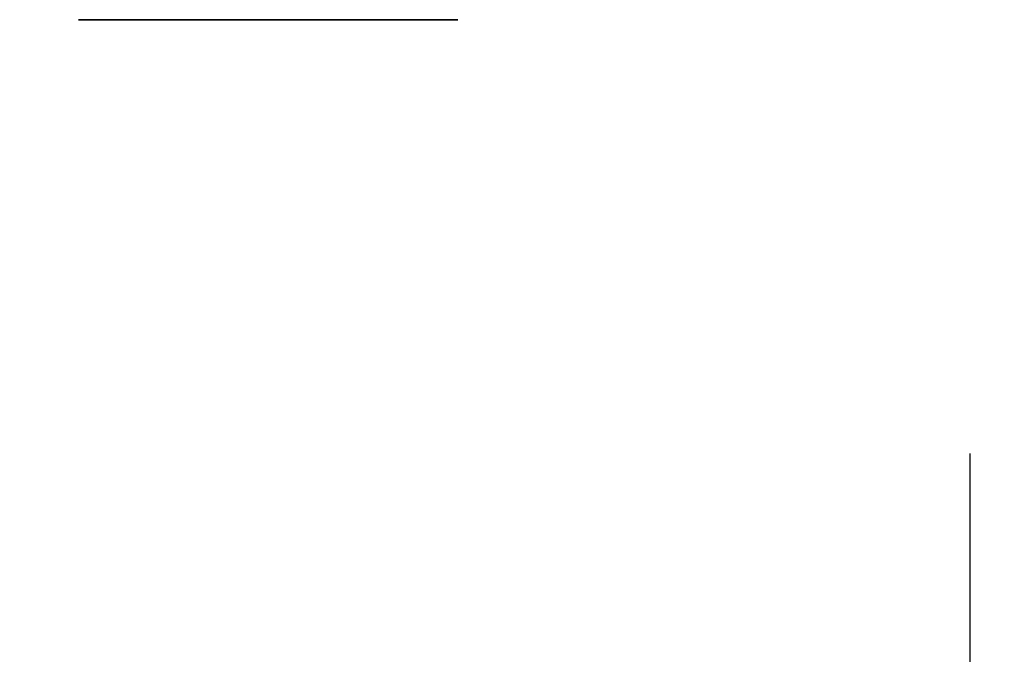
# Model space of a CAD drawing. Extents: x -142693 to 48124, y -57117 to 15617.
# Tile 11 of 24: x 38243 to 38341, y -41881 to -41818. Entities that reach past the tile are written whole.
import ezdxf
from ezdxf import colors
from ezdxf.entities.mleader import LeaderData, LeaderLine
from ezdxf.math import Vec2, Vec3

# ---------------------------------------------------------------- set-up
doc = ezdxf.new("R2010")
doc.units = 0
doc.layers.add('IS_opisy', color=7, linetype='Continuous', lineweight=30)
doc.layers.add('Visible (ISO)', color=7, linetype='Continuous', lineweight=35)
doc.styles.add('Opisowy', font='arial.ttf')

# ---------------------------------------------------------------- blocks, each defined once
blk = doc.blocks.new('_None')

msp = doc.modelspace()

# ---------------------------------------------------------------- linework, layer by layer
at = {"layer": 'IS_opisy', "lineweight": 25}
msp.add_line((38337.628, -42564.275), (38337.837, -41861.208), dxfattribs=at)
at = {"layer": 'Visible (ISO)'}
for p, q in [((38248.503, -41817.725), (38253.495, -41817.725)), ((38253.495, -41817.725), (38266.675, -41817.725)), ((38266.675, -41817.725), (38280.34, -41817.725)), ((38280.34, -41817.725), (38286.485, -41817.725)), ((38286.485, -41817.725), (38286.503, -41817.725))]:
    msp.add_line(p, q, dxfattribs=at)

# ---------------------------------------------------------------- leaders
at = {"layer": 'IS_opisy', "lineweight": 25}
ml = msp.add_multileader_mtext('Standard', dxfattribs=at)
ml.set_content('{\\fArial Narrow|b0|i0|c0|p34;P\\fArial Narrow|b0|i0|c238|p34;ion KS5 %%C110 PVC wyprowadzić ponad dach, min. 4m od drzwi i okien. Zakończyć wywiewką wentylacyjną %%C160 PVC.}', color=256, style='Opisowy')
ml.set_leader_properties()
ml.set_arrow_properties(name='NONE')
ml.build(insert=Vec2(0, 0))
ml.multileader.update_dxf_attribs({"dogleg_length": 0.1, "arrow_head_size": 9.04})
ctx = ml.context
ctx.base_point, ctx.char_height, ctx.arrow_head_size, ctx.landing_gap_size, ctx.plane_origin = Vec3(36898.22, -43296.974), 176.4, 9.04, 0.904, Vec3(44086.146, -43291.693)
notes = []
notes.append((ctx, [(1, (1, 1, 0), (39207.527, -43296.974), (-1, 0), 0.1, [(0, [(40340.341, -41116.86)], 0, [])])]))
ctx.mtext.insert, ctx.mtext.width, ctx.mtext.flow_direction = Vec3(36899.124, -43182.844), 2366.20606, 5
for ctx, leaders in notes:
    for number, flags, end, landing, length, lines in leaders:
        leader = LeaderData()
        leader.index, (leader.has_last_leader_line, leader.has_dogleg_vector, leader.attachment_direction) = number, flags
        leader.last_leader_point, leader.dogleg_vector, leader.dogleg_length = Vec3(end), Vec3(landing), length
        for number, points, colour, breaks in lines:
            line = LeaderLine()
            line.index, line.vertices, line.color, line.breaks = number, Vec3.list(points), colors.encode_raw_color(colour), breaks
            leader.lines.append(line)
        ctx.leaders.append(leader)

doc.saveas('drawing.dxf')
